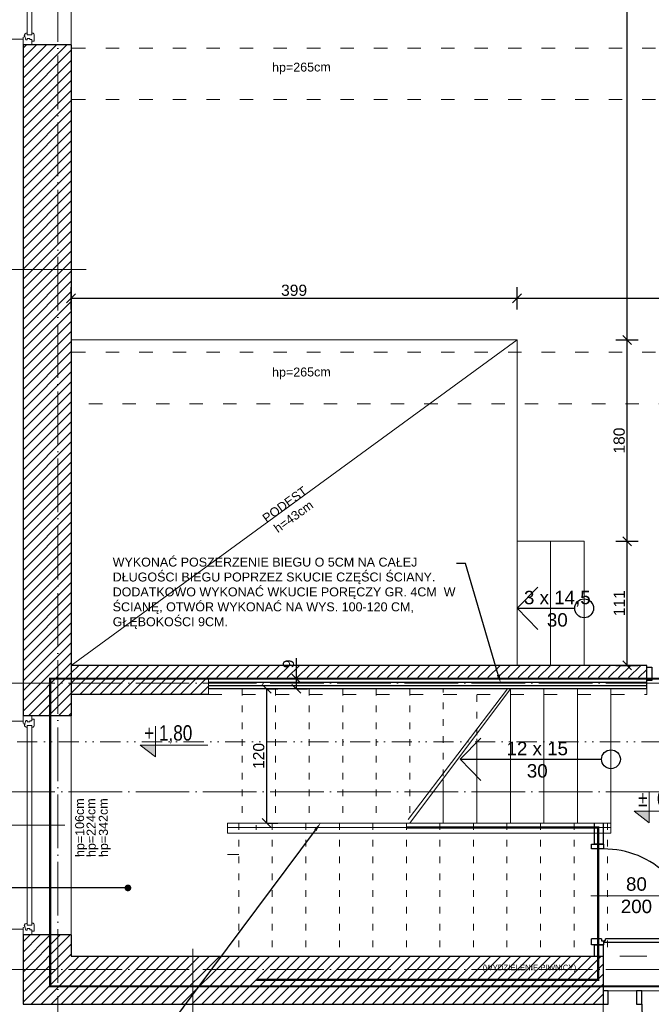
# Model space of a CAD drawing. Header units: millimetres. Extents: x 6506 to 39690, y 6022 to 25261.
# Tile 14 of 59: x 13290 to 13855, y 18162 to 19042. Entities that reach past the tile are written whole.
import ezdxf
from ezdxf import colors
from ezdxf.entities.mleader import LeaderData, LeaderLine
from ezdxf.enums import TextEntityAlignment as Align
from ezdxf.math import Vec2, Vec3

# ---------------------------------------------------------------- set-up
doc = ezdxf.new("R2010")
doc.units = ezdxf.units.MM
for name, pattern in [('1KS_2KP-50', [37.05, 12, 6, -6.35, 0, -6.35, 0, -6.35]), ('ACAD_ISO02W100', [15, 12, -3]), ('ACAD_ISO03W100', [30, 12, -18]), ('ACAD_ISO04W100', [30, 24, -3, 0, -3]), ('DASHED', [19.05, 12.7, -6.35])]:
    doc.linetypes.add(name, pattern=pattern)
doc.layers.add('000_HATCH', color=253, linetype='Continuous', lineweight=5, transparency=0.5)
for name, color, linetype, lineweight, true_color in [('A_DZIAŁOWA_PROJEKTOWANE', 7, 'Continuous', 18, 0x007cb0), ('A_HATCH', 7, 'Continuous', 5, 0x999999), ('A_IZOLEACJA TERMI_PROJEKTOWANA', 7, 'Continuous', 15, 0x0089b6), ('A_PPOŻ', 1, 'ACAD_ISO02W100', 30, 0xff0000)]:
    doc.layers.add(name, color=color, linetype=linetype, lineweight=lineweight, true_color=true_color)
for name, color, linetype, lineweight in [('A_KONST_ISTNIEJĄCE', 83, 'Continuous', 25), ('A_LINIA PRZEKROJOWA', 223, '1KS_2KP-50', 15), ('A_OPISY', 40, 'Continuous', 9), ('A_OSIE KONSTRUKCYJNE', 150, 'ACAD_ISO04W100', 5), ('A_STOLARKA OKIENNA', 141, 'Continuous', 15), ('A_TEKST', 7, 'Continuous', 15), ('A_WIDOK', 141, 'Continuous', 13), ('A_WIDOK-NAD', 221, 'DASHED', 13), ('A_WYMIAROWANIE', 7, 'Continuous', 9)]:
    doc.layers.add(name, color=color, linetype=linetype, lineweight=lineweight)
doc.layers.add('A_NIEWIDOCZNE  POMOCNICZE', color=252, linetype='ACAD_ISO03W100', lineweight=5, plot=False)
doc.layers.add('AA OPISY', color=40, linetype='Continuous')
doc.styles.add('APLUS', font='arial.ttf', dxfattribs={"width": 0.6})
doc.styles.get("Standard").update_dxf_attribs({"font": 'arial.ttf'})
doc.dimstyles.new('1 do 100', dxfattribs={"dimtxt": 10, "dimasz": 8, "dimexe": 10, "dimexo": 10, "dimgap": 2, "dimtad": 1, "dimdec": 0, "dimtxsty": 'Standard', "dimblk": 'OBLIQUE', "dimcen": 2.5, "dimadec": 0, "dimazin": 0, "dimtfac": 1, "dimtdec": 0, "dimtmove": 0, "dimatfit": 3, "dimldrblk": 'OBLIQUE', "dimfxl": 10, "dimfxlon": 1, "dimarcsym": 0})
pattern_1 = [(45, (-1713.23, 355.087), (-4.490128, 4.490128), [])]

# ---------------------------------------------------------------- blocks, each defined once
blk = doc.blocks.new('*U177')
at = {"color": 144}
for p, q in [((-28, 0), (-28, -8)), ((-28, 0), (-21.32, 0)), ((-28, 0), (-28, -8)), ((-21.32, 0), (-20.74, -1.55)), ((161.32, 0), (160.74, -1.55)), ((168, 0), (161.32, 0)), ((168, 0), (168, -8)), ((-28, -8), (-24.8, -8)), ((-24.8, -8), (-24.8, -9.92)), ((-24.8, -8), (-23.41, -8)), ((-23.76, -2.4), (-20.74, -1.55)), ((-23.76, -3.73), (-23.76, -2.4)), ((-22.39, -3.73), (-23.76, -3.73)), ((-23.41, -8), (-23.41, -6.06)), ((-23.41, -6.06), (-22.39, -6.06)), ((-22.39, -6.06), (-22.39, -3.73)), ((-20.74, -1.55), (-19.89, -1.55)), ((-19.89, -1.55), (-19.99, -1.01)), ((-19.25, -7.98), (-19.25, -3.66)), ((-19.25, -3.66), (-17.62, -3.66)), ((-17.66, -7.98), (-19.25, -7.98)), ((-17.66, -9.03), (-17.66, -7.98)), ((159.25, -3.66), (157.62, -3.66)), ((157.66, -9.03), (157.66, -7.98)), ((157.66, -7.98), (159.25, -7.98)), ((159.25, -7.98), (159.25, -3.66)), ((159.89, -1.55), (159.99, -1.01)), ((160.74, -1.55), (159.89, -1.55)), ((163.76, -2.4), (160.74, -1.55)), ((162.39, -6.06), (162.39, -3.73)), ((162.39, -3.73), (163.76, -3.73)), ((163.41, -6.06), (162.39, -6.06)), ((163.41, -8), (163.41, -6.06)), ((164.8, -8), (163.41, -8)), ((163.76, -3.73), (163.76, -2.4)), ((168, -8), (164.8, -8)), ((164.8, -8), (164.8, -9.92)), ((-24.8, -9.92), (-18.94, -9.92)), ((164.8, -9.92), (158.94, -9.92))]:
    blk.add_line(p, q, dxfattribs=at)
blk.add_lwpolyline([(-19.25, -3.66), (159.25, -3.66), (159.25, -7.98), (-19.25, -7.98)], close=True, dxfattribs=at)
for centre, radius, start, end in [((-20.13, -3.52), 2.51, 356.81051, 86.81051), ((160.13, -3.52), 2.51, 93.18949, 183.18949), ((-19.03, -8.42), 1.5, 273.35533, 335.68535), ((159.03, -8.42), 1.5, 204.31465, 266.64467)]:
    blk.add_arc(centre, radius, start, end, dxfattribs=at)
blk = doc.blocks.new('*U180')
at = {"color": 144}
for p, q in [((-26, 0), (-26, -8)), ((-26, 0), (-19.32, 0)), ((-26, 0), (-26, -8)), ((-19.32, 0), (-18.74, -1.55)), ((199.32, 0), (198.74, -1.55)), ((206, 0), (199.32, 0)), ((206, 0), (206, -8)), ((-26, -8), (-22.8, -8)), ((-22.8, -8), (-22.8, -9.92)), ((-22.8, -8), (-21.41, -8)), ((-21.76, -2.4), (-18.74, -1.55)), ((-21.76, -3.73), (-21.76, -2.4)), ((-20.39, -3.73), (-21.76, -3.73)), ((-21.41, -8), (-21.41, -6.06)), ((-21.41, -6.06), (-20.39, -6.06)), ((-20.39, -6.06), (-20.39, -3.73)), ((-18.74, -1.55), (-17.89, -1.55)), ((-17.89, -1.55), (-17.99, -1.01)), ((-17.25, -7.98), (-17.25, -3.66)), ((-17.25, -3.66), (-15.62, -3.66)), ((-15.66, -7.98), (-17.25, -7.98)), ((-15.66, -9.03), (-15.66, -7.98)), ((197.25, -3.66), (195.62, -3.66)), ((195.66, -9.03), (195.66, -7.98)), ((195.66, -7.98), (197.25, -7.98)), ((197.25, -7.98), (197.25, -3.66)), ((197.89, -1.55), (197.99, -1.01)), ((198.74, -1.55), (197.89, -1.55)), ((201.76, -2.4), (198.74, -1.55)), ((200.39, -6.06), (200.39, -3.73)), ((200.39, -3.73), (201.76, -3.73)), ((201.41, -6.06), (200.39, -6.06)), ((201.41, -8), (201.41, -6.06)), ((202.8, -8), (201.41, -8)), ((201.76, -3.73), (201.76, -2.4)), ((206, -8), (202.8, -8)), ((202.8, -8), (202.8, -9.92)), ((-22.8, -9.92), (-16.94, -9.92)), ((202.8, -9.92), (196.94, -9.92))]:
    blk.add_line(p, q, dxfattribs=at)
blk.add_lwpolyline([(-17.25, -3.66), (197.25, -3.66), (197.25, -7.98), (-17.25, -7.98)], close=True, dxfattribs=at)
for centre, radius, start, end in [((-18.13, -3.52), 2.51, 356.81051, 86.81051), ((198.13, -3.52), 2.51, 93.18949, 183.18949), ((-17.03, -8.42), 1.5, 273.35533, 335.68535), ((197.03, -8.42), 1.5, 204.31465, 266.64467)]:
    blk.add_arc(centre, radius, start, end, dxfattribs=at)
blk = doc.blocks.new('*U156')
at = {"layer": 'AA OPISY'}
for q in [(-28.53, 18.82), (-136.57, 0), (-28.53, -18.82)]:
    blk.add_line((-10, 0), q, dxfattribs=at)
blk.add_circle((-145, 0), 8.43, dxfattribs=at)
blk = doc.blocks.new('*U154')
at = {"layer": 'AA OPISY'}
for q in [(-103.53, 18.82), (-136.57, 0), (-103.53, -18.82)]:
    blk.add_line((-85, 0), q, dxfattribs=at)
blk.add_circle((-145, 0), 8.43, dxfattribs=at)
blk = doc.blocks.new('*U9')
blk.add_hatch(color=256).paths.add_polyline_path([(0, 0.153), (-0.198, 0.153), (0, 0)])
blk.add_line((0, 0.153), (0, 0.4))
blk.add_lwpolyline([(0, 0.153), (0, 0), (-0.198, 0.153), (0.685, 0.153)])
at = {"style": 'APLUS', "width": 0.8}
blk.add_attdef('%%P_0.00', text='', height=0.2, dxfattribs=at).set_placement((-0.146, 0.153), align=Align.BOTTOM_LEFT)
blk = doc.blocks.new('_Dot')
at = {"color": 0, "linetype": 'ByBlock', "lineweight": -2}
blk.add_line((-0.5, 0), (-1, 0), dxfattribs=at)
at = {"color": 0, "linetype": 'ByBlock', "const_width": 0.5}
blk.add_lwpolyline([(-0.25, 0, 1), (0.25, 0, 1)], format="xyb", close=True, dxfattribs=at)
blk = doc.blocks.new('OSI')
at = {"layer": 'A_OSIE KONSTRUKCYJNE', "ltscale": 2}
for p, q in [((16364.03, 22227.01), (16364.03, 19966.92)), ((16013.11, 20824.12), (17196.12, 20824.12)), ((16013.11, 20727.12), (19027.17, 20727.12)), ((16013.11, 20568.12), (17196.12, 20568.12))]:
    blk.add_line(p, q, dxfattribs=at)
blk = doc.blocks.new('_Oblique')
at = {"color": 0, "linetype": 'ByBlock', "lineweight": -2}
blk.add_line((-0.5, -0.5), (0.5, 0.5), dxfattribs=at)
blk = doc.blocks.new('*D219')
at = {"layer": 'A_WYMIAROWANIE', "color": 0, "lineweight": -2, "ltscale": 2, "transparency": 16777216}
for p, q in [((13537.89, 18452.66), (13537.89, 18471.24)), ((13537.89, 18452.66), (13547.89, 18452.66)), ((13537.89, 18443.66), (13537.89, 18452.66)), ((13537.89, 18443.66), (13547.89, 18443.66))]:
    blk.add_line(p, q, dxfattribs=at)
at = {"layer": 'Defpoints', "color": 0, "ltscale": 2, "transparency": 16777216}
for p in [(13533.66, 18452.66), (13537.89, 18452.66), (13533.66, 18443.66)]:
    blk.add_point(p, dxfattribs=at)
at = {"layer": 'A_WYMIAROWANIE', "color": 0, "lineweight": -2, "ltscale": 2, "transparency": 16777216, "xscale": 8, "yscale": 8, "zscale": 8}
for p, rotation in [((13537.89, 18452.66), 90), ((13537.89, 18443.66), 270)]:
    blk.add_blockref('_Oblique', p, dxfattribs=dict(at, rotation=rotation))
at = {"layer": 'A_WYMIAROWANIE', "color": 0, "ltscale": 2, "transparency": 16777216, "insert": (13530.79, 18465.95), "char_height": 10, "attachment_point": 5, "rotation": 90}
blk.add_mtext('9', dxfattribs=at)
blk = doc.blocks.new('*D220')
at = {"layer": 'A_WYMIAROWANIE', "color": 0, "lineweight": -2, "ltscale": 2, "transparency": 16777216}
for p, q in [((13511.27, 18443.66), (13521.27, 18443.66)), ((13511.27, 18323.66), (13511.27, 18443.66)), ((13511.27, 18323.66), (13521.27, 18323.66))]:
    blk.add_line(p, q, dxfattribs=at)
at = {"layer": 'Defpoints', "color": 0, "ltscale": 2, "transparency": 16777216}
for p in [(13511.27, 18443.66), (13511.27, 18443.66), (13511.27, 18323.66)]:
    blk.add_point(p, dxfattribs=at)
at = {"layer": 'A_WYMIAROWANIE', "color": 0, "lineweight": -2, "ltscale": 2, "transparency": 16777216, "xscale": 8, "yscale": 8, "zscale": 8}
for p, rotation in [((13511.27, 18443.66), 90), ((13511.27, 18323.66), 270)]:
    blk.add_blockref('_Oblique', p, dxfattribs=dict(at, rotation=rotation))
at = {"layer": 'A_WYMIAROWANIE', "color": 0, "ltscale": 2, "transparency": 16777216, "insert": (13504.16, 18383.66), "char_height": 10, "attachment_point": 5, "rotation": 90}
blk.add_mtext('120', dxfattribs=at)
blk = doc.blocks.new('*D366')
at = {"layer": 'A_WYMIAROWANIE', "color": 0, "lineweight": -2, "ltscale": 2, "transparency": 16777216}
for p, q in [((13044.97, 19135.66), (13024.97, 19135.66)), ((13034.97, 19135.66), (13034.97, 18321.66)), ((13044.97, 18321.66), (13024.97, 18321.66))]:
    blk.add_line(p, q, dxfattribs=at)
at = {"layer": 'Defpoints', "color": 0, "ltscale": 2, "transparency": 16777216}
for p in [(13296.92, 19135.66), (13034.97, 18321.66), (13299.08, 18321.66)]:
    blk.add_point(p, dxfattribs=at)
at = {"layer": 'A_WYMIAROWANIE', "color": 0, "lineweight": -2, "ltscale": 2, "transparency": 16777216, "xscale": 8, "yscale": 8, "zscale": 8}
for p, rotation in [((13034.97, 19135.66), 90), ((13034.97, 18321.66), 270)]:
    blk.add_blockref('_Oblique', p, dxfattribs=dict(at, rotation=rotation))
at = {"layer": 'A_WYMIAROWANIE', "color": 0, "ltscale": 2, "transparency": 16777216, "insert": (13027.87, 18728.66), "char_height": 10, "attachment_point": 5, "rotation": 90}
blk.add_mtext('814', dxfattribs=at)
blk = doc.blocks.new('*D379')
at = {"layer": 'A_WYMIAROWANIE', "color": 0, "lineweight": -2, "ltscale": 2, "transparency": 16777216}
for p, q in [((12994.99, 19655.66), (12974.99, 19655.66)), ((12984.99, 17890.66), (12984.99, 19655.66)), ((12994.99, 17890.66), (12974.99, 17890.66))]:
    blk.add_line(p, q, dxfattribs=at)
at = {"layer": 'Defpoints', "color": 0, "ltscale": 2, "transparency": 16777216}
for p in [(12984.99, 19655.66), (13281.26, 19655.66), (13975.26, 17890.66)]:
    blk.add_point(p, dxfattribs=at)
at = {"layer": 'A_WYMIAROWANIE', "color": 0, "lineweight": -2, "ltscale": 2, "transparency": 16777216, "xscale": 8, "yscale": 8, "zscale": 8}
for p, rotation in [((12984.99, 19655.66), 90), ((12984.99, 17890.66), 270)]:
    blk.add_blockref('_Oblique', p, dxfattribs=dict(at, rotation=rotation))
at = {"layer": 'A_WYMIAROWANIE', "color": 0, "ltscale": 2, "transparency": 16777216, "insert": (12977.88, 18773.16), "char_height": 10, "attachment_point": 5, "rotation": 90}
blk.add_mtext('1765', dxfattribs=at)
blk = doc.blocks.new('*D446')
at = {"layer": 'A_WYMIAROWANIE', "color": 0, "lineweight": -2, "ltscale": 2, "transparency": 16777216}
for p, q in [((13336.26, 18782.89), (13336.26, 18802.89)), ((13735.26, 18782.89), (13735.26, 18802.89)), ((13336.26, 18792.89), (13735.26, 18792.89))]:
    blk.add_line(p, q, dxfattribs=at)
at = {"layer": 'Defpoints', "color": 0, "ltscale": 2, "transparency": 16777216}
for p in [(13735.26, 18792.89), (13336.26, 18755.66), (13735.26, 18755.66)]:
    blk.add_point(p, dxfattribs=at)
at = {"layer": 'A_WYMIAROWANIE', "color": 0, "lineweight": -2, "ltscale": 2, "transparency": 16777216, "xscale": 8, "yscale": 8, "zscale": 8, "rotation": 180}
blk.add_blockref('_Oblique', (13336.26, 18792.89), dxfattribs=at)
at = {"layer": 'A_WYMIAROWANIE', "color": 0, "lineweight": -2, "ltscale": 2, "transparency": 16777216, "xscale": 8, "yscale": 8, "zscale": 8}
blk.add_blockref('_Oblique', (13735.26, 18792.89), dxfattribs=at)
at = {"layer": 'A_WYMIAROWANIE', "color": 0, "ltscale": 2, "transparency": 16777216, "insert": (13535.76, 18800), "char_height": 10, "attachment_point": 5}
blk.add_mtext('399', dxfattribs=at)
blk = doc.blocks.new('*D447')
at = {"layer": 'A_WYMIAROWANIE', "color": 0, "lineweight": -2, "ltscale": 2, "transparency": 16777216}
for p, q in [((13735.26, 18782.89), (13735.26, 18802.89)), ((14114.26, 18782.89), (14114.26, 18802.89)), ((13735.26, 18792.89), (14114.26, 18792.89))]:
    blk.add_line(p, q, dxfattribs=at)
at = {"layer": 'Defpoints', "color": 0, "ltscale": 2, "transparency": 16777216}
for p in [(14114.26, 18792.89), (13735.26, 18755.66), (14114.26, 18725.66)]:
    blk.add_point(p, dxfattribs=at)
at = {"layer": 'A_WYMIAROWANIE', "color": 0, "lineweight": -2, "ltscale": 2, "transparency": 16777216, "xscale": 8, "yscale": 8, "zscale": 8, "rotation": 180}
blk.add_blockref('_Oblique', (13735.26, 18792.89), dxfattribs=at)
at = {"layer": 'A_WYMIAROWANIE', "color": 0, "lineweight": -2, "ltscale": 2, "transparency": 16777216, "xscale": 8, "yscale": 8, "zscale": 8}
blk.add_blockref('_Oblique', (14114.26, 18792.89), dxfattribs=at)
at = {"layer": 'A_WYMIAROWANIE', "color": 0, "ltscale": 2, "transparency": 16777216, "insert": (13924.76, 18800), "char_height": 10, "attachment_point": 5}
blk.add_mtext('379', dxfattribs=at)
blk = doc.blocks.new('*D449')
at = {"layer": 'A_WYMIAROWANIE', "color": 0, "lineweight": -2, "ltscale": 2, "transparency": 16777216}
for p, q in [((13823.77, 18575.66), (13843.77, 18575.66)), ((13833.77, 18464.66), (13833.77, 18575.66)), ((13823.77, 18464.66), (13843.77, 18464.66))]:
    blk.add_line(p, q, dxfattribs=at)
at = {"layer": 'Defpoints', "color": 0, "ltscale": 2, "transparency": 16777216}
for p in [(13795.26, 18575.66), (13833.77, 18575.66), (13795.26, 18464.66)]:
    blk.add_point(p, dxfattribs=at)
at = {"layer": 'A_WYMIAROWANIE', "color": 0, "lineweight": -2, "ltscale": 2, "transparency": 16777216, "xscale": 8, "yscale": 8, "zscale": 8}
for p, rotation in [((13833.77, 18575.66), 90), ((13833.77, 18464.66), 270)]:
    blk.add_blockref('_Oblique', p, dxfattribs=dict(at, rotation=rotation))
at = {"layer": 'A_WYMIAROWANIE', "color": 0, "ltscale": 2, "transparency": 16777216, "insert": (13826.75, 18520.16), "char_height": 10, "attachment_point": 5, "rotation": 90}
blk.add_mtext('111', dxfattribs=at)
blk = doc.blocks.new('*D450')
at = {"layer": 'A_WYMIAROWANIE', "color": 0, "lineweight": -2, "ltscale": 2, "transparency": 16777216}
for p, q in [((13823.77, 18755.66), (13843.77, 18755.66)), ((13833.77, 18575.66), (13833.77, 18755.66)), ((13823.77, 18575.66), (13843.77, 18575.66))]:
    blk.add_line(p, q, dxfattribs=at)
at = {"layer": 'Defpoints', "color": 0, "ltscale": 2, "transparency": 16777216}
for p in [(13735.26, 18755.66), (13833.77, 18755.66), (13795.26, 18575.66)]:
    blk.add_point(p, dxfattribs=at)
at = {"layer": 'A_WYMIAROWANIE', "color": 0, "lineweight": -2, "ltscale": 2, "transparency": 16777216, "xscale": 8, "yscale": 8, "zscale": 8}
for p, rotation in [((13833.77, 18755.66), 90), ((13833.77, 18575.66), 270)]:
    blk.add_blockref('_Oblique', p, dxfattribs=dict(at, rotation=rotation))
at = {"layer": 'A_WYMIAROWANIE', "color": 0, "ltscale": 2, "transparency": 16777216, "insert": (13826.66, 18665.66), "char_height": 10, "attachment_point": 5, "rotation": 90}
blk.add_mtext('180', dxfattribs=at)
blk = doc.blocks.new('*D451')
at = {"layer": 'A_WYMIAROWANIE', "color": 0, "lineweight": -2, "ltscale": 2, "transparency": 16777216}
for p, q in [((13823.77, 19600.66), (13843.77, 19600.66)), ((13833.77, 18755.66), (13833.77, 19600.66)), ((13823.77, 18755.66), (13843.77, 18755.66))]:
    blk.add_line(p, q, dxfattribs=at)
at = {"layer": 'Defpoints', "color": 0, "ltscale": 2, "transparency": 16777216}
for p in [(13789.73, 19600.66), (13833.77, 19600.66), (13735.26, 18755.66)]:
    blk.add_point(p, dxfattribs=at)
at = {"layer": 'A_WYMIAROWANIE', "color": 0, "lineweight": -2, "ltscale": 2, "transparency": 16777216, "xscale": 8, "yscale": 8, "zscale": 8}
for p, rotation in [((13833.77, 19600.66), 90), ((13833.77, 18755.66), 270)]:
    blk.add_blockref('_Oblique', p, dxfattribs=dict(at, rotation=rotation))
at = {"layer": 'A_WYMIAROWANIE', "color": 0, "ltscale": 2, "transparency": 16777216, "insert": (13826.66, 19178.16), "char_height": 10, "attachment_point": 5, "rotation": 90}
blk.add_mtext('845', dxfattribs=at)

msp = doc.modelspace()

# ---------------------------------------------------------------- hatches: boundary and pattern name
at = {"layer": 'A_HATCH'}
h = msp.add_hatch(dxfattribs=at)
h.set_pattern_fill('ANSI31', color=256, scale=2)
h.set_pattern_definition(pattern_1)
h.paths.add_polyline_path([(14201.26, 19300.66), (14129.26, 19300.66), (14129.26, 19244.66), (14201.26, 19244.66)])
h.paths.add_polyline_path([(14201.26, 19595.66), (14158.26, 19595.66), (14158.26, 19530.66), (14201.26, 19530.66)])
h.paths.add_polyline_path([(14158.26, 19595.66), (14129.26, 19595.66), (14129.26, 19530.66), (14158.26, 19530.66)])
h.paths.add_polyline_path([(14229.26, 19638.66), (14158.26, 19638.66), (14158.26, 19643.66), (13983.29, 19643.66), (13983.29, 19635.66), (13983.26, 19600.66), (14115.26, 19600.66), (14115.26, 19595.66), (14229.26, 19595.66)])
h.paths.add_polyline_path([(14510.26, 19638.66), (14466.26, 19638.66), (14466.26, 19630.66), (14466.26, 19595.66), (14510.26, 19595.66)])
h.paths.add_polyline_path([(13757.26, 19643.66), (13706.26, 19643.66), (13706.26, 19635.66), (13706.26, 19600.66), (13757.26, 19600.66)])
h.paths.add_polyline_path([(13480.26, 19643.66), (13293.26, 19643.66), (13293.26, 19527.66), (13301.26, 19527.66), (13336.26, 19527.66), (13336.26, 19600.66), (13480.26, 19600.66)])
h.paths.add_polyline_path([(13336.26, 19307.66), (13293.26, 19307.66), (13293.26, 19251.66), (13301.26, 19251.66), (13336.26, 19251.66)])
h.paths.add_polyline_path([(13336.26, 19019.66), (13293.26, 19019.66), (13293.26, 18419.66), (13336.26, 18419.66)])
h.paths.add_polyline_path([(13812.26, 18204.66), (13336.26, 18204.66), (13336.26, 18223.66), (13293.26, 18223.66), (13293.26, 18161.66), (13812.26, 18161.66), (13812.26, 18173.58)])
h.paths.add_polyline_path([(14014.26, 18204.66), (13990.26, 18204.66), (13971.26, 18204.66), (13942.26, 18204.66), (13942.26, 18161.66), (14014.26, 18161.66)])
h.paths.add_polyline_path([(14201.26, 18471.18), (14178.76, 18471.18), (14201.26, 18471.18), (14201.26, 19016.66), (14158.26, 19016.66), (14158.26, 18320.66), (14803.26, 18320.66), (14803.26, 18363.66), (14201.26, 18363.66)])
h.paths.add_polyline_path([(14114.26, 18402.66), (14136.76, 18402.66), (14114.26, 18402.66), (14114.26, 18356.66), (13971.26, 18356.66), (13971.26, 18313.66), (14156.26, 18313.66), (14156.26, 19016.66), (14129.26, 19016.66), (14129.26, 18725.66), (14114.26, 18725.66)])
h = msp.add_hatch(dxfattribs=at)
h.set_pattern_fill('ANSI31', color=256, scale=2)
h.set_pattern_definition(pattern_1)
h.paths.add_polyline_path([(14172.26, 18195.66), (14138.26, 18195.66), (14138.26, 18161.66), (14172.26, 18161.66)])
h.paths.add_polyline_path([(14114.26, 18464.66), (13951.26, 18464.66), (13951.26, 18438.66), (13971.17, 18438.66), (13981.26, 18438.66), (13981.26, 18448.66), (14114.26, 18448.66)])
h.paths.add_polyline_path([(13459.26, 18438.66), (13459.26, 18453.66), (13851.26, 18453.66), (13851.26, 18438.66), (13851.26, 18464.66), (13336.26, 18464.66), (13336.26, 18438.66)])

# ---------------------------------------------------------------- linework, layer by layer
at = {"color": 144}
for p, q in [((13810.83, 18220.02), (13810.83, 18218.24)), ((13810.83, 18218.24), (13812.62, 18218.24)), ((13813.14, 18218.61), (13814.53, 18218.61)), ((13814.53, 18218.61), (13814.53, 18220))]:
    msp.add_line(p, q, dxfattribs=at)
at = {"color": 144, "true_color": 0x007cb0}
for p, q in [((13812.26, 18173.58), (13812.26, 18161.66)), ((13816.89, 18173.58), (13812.26, 18173.58)), ((13816.89, 18161.66), (13816.89, 18173.58)), ((13842.26, 18173.58), (13842.26, 18161.66)), ((13846.89, 18173.58), (13842.26, 18173.58)), ((13846.89, 18161.66), (13846.89, 18173.58)), ((13812.26, 18161.66), (13816.89, 18161.66)), ((13842.26, 18161.66), (13846.89, 18161.66))]:
    msp.add_line(p, q, dxfattribs=at)
at = {"color": 144}
for points in [[(13851.26, 18451.2), (13851.26, 18463.12), (13855.89, 18463.12), (13855.89, 18451.2), (13851.26, 18451.2)], [(13801.89, 18304.66), (13812.62, 18304.66), (13812.62, 18300.49), (13801.89, 18300.49), (13801.89, 18304.66)], [(13810.83, 18220.02), (13801.89, 18220.02)], [(13812.62, 18218.24), (13812.62, 18214.66), (13801.89, 18214.66), (13801.89, 18220.02)], [(13813.14, 18217.22), (13893.61, 18217.22), (13893.61, 18220), (13814.53, 18220)], [(13813.14, 18218.61), (13813.14, 18217.22)]]:
    msp.add_lwpolyline(points, dxfattribs=at)
for centre, radius, start, end in [((13813.12, 18220), 80.48, 359.99889, 90.35485), ((13936.32, 18161.11), 89.43, 179.64515, 270.00111)]:
    msp.add_arc(centre, radius, start, end, dxfattribs=at)
at = {"layer": '000_HATCH', "ltscale": 2}
for p, q in [((13851.26, 18446.16), (13851.26, 18446.16)), ((13819.26, 18323.66), (13819.26, 18314.66)), ((13501.93, 18321.66), (13501.93, 18317.66)), ((13486.26, 18295.43), (13476.26, 18295.43))]:
    msp.add_line(p, q, dxfattribs=at)
at = {"layer": '000_HATCH', "linetype": 'ACAD_ISO03W100'}
msp.add_lwpolyline([(13459.26, 18438.66), (13851.26, 18438.66), (13851.26, 18443.66)], dxfattribs=at)
at = {"layer": 'A_IZOLEACJA TERMI_PROJEKTOWANA', "ltscale": 2}
for p, q in [((13293.26, 19024.66), (13281.26, 19024.66)), ((13293.26, 18414.66), (13281.26, 18414.66)), ((13293.26, 18228.66), (13281.26, 18228.66)), ((13812.26, 18161.66), (13812.26, 18149.66))]:
    msp.add_line(p, q, dxfattribs=at)
at = {"layer": 'A_KONST_ISTNIEJĄCE', "ltscale": 2}
for p, q in [((13336.26, 19019.66), (13293.26, 19019.66)), ((13851.26, 18464.66), (13336.26, 18464.66)), ((13851.26, 18443.66), (13851.26, 18464.66)), ((13459.26, 18449.66), (13851.26, 18449.66)), ((13459.26, 18446.66), (13851.26, 18446.66)), ((13459.26, 18438.66), (13336.26, 18438.66)), ((13851.26, 18443.66), (13459.26, 18443.66)), ((13336.26, 18419.66), (13293.26, 18419.66)), ((13804.26, 18323.66), (13804.26, 18304.66)), ((13812.26, 18323.66), (13812.26, 18304.66)), ((13812.26, 18304.66), (13804.26, 18304.66)), ((13336.26, 18223.66), (13293.26, 18223.66)), ((13804.26, 18214.66), (13812.26, 18214.66)), ((13804.26, 18214.66), (13804.26, 18204.66)), ((13812.26, 18214.66), (13812.26, 18204.66)), ((13812.26, 18204.66), (13812.26, 18161.66))]:
    msp.add_line(p, q, dxfattribs=at)
for points in [[(13293.26, 19019.66), (13293.26, 18419.66)], [(13336.26, 19019.66), (13336.26, 18419.66)], [(13293.26, 18223.66), (13293.26, 18161.66), (13812.26, 18161.66)], [(13336.26, 18223.66), (13336.26, 18204.66), (13812.26, 18204.66)]]:
    msp.add_lwpolyline(points, dxfattribs=at)
at = {"layer": 'A_LINIA PRZEKROJOWA'}
msp.add_line((15950.64, 18396.4), (13006.64, 18396.4), dxfattribs=at)
at = {"layer": 'A_NIEWIDOCZNE  POMOCNICZE', "ltscale": 2}
msp.add_lwpolyline([(14114.26, 18464.66), (14114.26, 18725.66), (14129.26, 18725.66), (14129.26, 19595.66), (14115.26, 19595.66), (14115.26, 19600.66), (13336.26, 19600.66), (13336.26, 18464.66), (14114.26, 18464.66)], dxfattribs=at)
msp.add_lwpolyline([(13336.26, 18438.66), (13459.26, 18438.66), (13459.26, 18452.66), (13951.26, 18452.66), (13951.26, 18438.66), (13971.26, 18438.66), (13971.26, 18204.66), (13336.26, 18204.66)], close=True, dxfattribs=at)
at = {"layer": 'A_OPISY'}
for p, q in [((13349.87, 18818.61), (13265.41, 18818.61)), ((13445.07, 18211.18), (13445.07, 18126.72))]:
    msp.add_line(p, q, dxfattribs=at)
at = {"layer": 'A_OPISY', "transparency": 33554559}
msp.add_line((13336.26, 18464.66), (13735.26, 18755.66), dxfattribs=at)
at = {"layer": 'A_OPISY', "color": 144, "true_color": 0x007cb0, "transparency": 33554559}
for p, q in [((13330.71, 18321.66), (13171.31, 18321.66)), ((13875.22, 18258.59), (13801.25, 18258.59))]:
    msp.add_line(p, q, dxfattribs=at)
at = {"layer": 'A_PPOŻ', "linetype": 'ACAD_ISO03W100', "ltscale": 2, "const_width": 2}
msp.add_lwpolyline([(13317.6, 18452.73), (14125.98, 18452.73), (14125.98, 18334.83), (13979.97, 18334.83), (13979.97, 18177.6), (13317.6, 18177.6)], close=True, dxfattribs=at)
msp.add_lwpolyline([(13636.26, 18319.66), (13807.8, 18319.66), (13807.8, 18183.53), (13502.03, 18183.53)], dxfattribs=at)
at = {"layer": 'A_WIDOK', "ltscale": 2}
for p, q in [((13336.26, 19019.66), (13336.26, 19251.66)), ((13765.26, 18575.66), (13735.26, 18575.66)), ((13765.26, 18464.66), (13765.26, 18575.66)), ((13795.26, 18575.66), (13765.26, 18575.66)), ((13795.26, 18464.66), (13795.26, 18575.66)), ((13735.26, 18464.66), (13765.26, 18464.66)), ((13637.71, 18326.93), (13726.67, 18443.66)), ((13639.26, 18323.66), (13729.26, 18443.66)), ((13729.26, 18443.66), (13729.26, 18323.66)), ((13759.26, 18443.66), (13759.26, 18323.66)), ((13789.26, 18443.66), (13789.26, 18323.66)), ((13819.26, 18443.66), (13819.26, 18323.66)), ((13336.26, 18419.66), (13336.26, 18223.66)), ((13699.26, 18398.99), (13699.26, 18323.66)), ((13669.26, 18362.33), (13669.26, 18323.66)), ((13819.26, 18323.66), (13476.26, 18323.66)), ((13804.26, 18323.66), (13476.26, 18323.66)), ((13476.26, 18323.66), (13819.26, 18323.66)), ((13476.26, 18314.66), (13476.26, 18323.66)), ((13476.26, 18319.66), (13819.26, 18319.66)), ((13476.26, 18314.66), (13819.26, 18314.66)), ((13812.26, 18173.58), (13942.26, 18173.58))]:
    msp.add_line(p, q, dxfattribs=at)
at = {"layer": 'A_WIDOK', "linetype": 'ACAD_ISO03W100', "ltscale": 0.5}
for p, q in [((13489.26, 18443.66), (13489.26, 18323.66)), ((13519.26, 18443.66), (13519.26, 18323.66)), ((13549.26, 18443.66), (13549.26, 18323.66)), ((13579.26, 18443.66), (13579.26, 18323.66)), ((13609.26, 18443.66), (13609.26, 18323.66)), ((13639.26, 18443.66), (13639.26, 18323.66)), ((13669.26, 18365.49), (13669.26, 18443.66)), ((13699.26, 18402.15), (13699.26, 18443.66)), ((13486.26, 18323.66), (13486.26, 18204.66)), ((13516.26, 18323.66), (13516.26, 18204.66)), ((13516.26, 18323.66), (13516.26, 18204.66)), ((13546.26, 18323.66), (13546.26, 18204.66)), ((13576.26, 18323.66), (13576.26, 18204.66)), ((13606.26, 18323.66), (13606.26, 18204.66)), ((13636.26, 18323.66), (13636.26, 18204.66)), ((13666.26, 18323.66), (13666.26, 18204.66)), ((13696.26, 18323.66), (13696.26, 18204.66)), ((13726.26, 18323.66), (13726.26, 18204.66)), ((13756.26, 18323.66), (13756.26, 18204.66)), ((13786.26, 18323.66), (13786.26, 18204.66)), ((13816.26, 18323.66), (13816.26, 18204.66))]:
    msp.add_line(p, q, dxfattribs=at)
at = {"layer": 'A_WIDOK', "ltscale": 2}
for points in [[(13336.26, 18755.66), (13735.26, 18755.66), (13735.26, 18464.66)], [(13851.26, 18443.66), (13851.26, 18452.66), (13459.26, 18452.66), (13459.26, 18438.66)]]:
    msp.add_lwpolyline(points, dxfattribs=at)
at = {"layer": 'A_WIDOK-NAD', "linetype": 'ACAD_ISO03W100'}
for p, q in [((14129.26, 19016.66), (13336.26, 19016.66)), ((14129.26, 18970.66), (13336.26, 18970.66)), ((14129.26, 18744.66), (13336.26, 18744.66)), ((14114.26, 18698.66), (13336.26, 18698.66))]:
    msp.add_line(p, q, dxfattribs=at)

# ---------------------------------------------------------------- block references
at = {"layer": 'A_OPISY', "transparency": 33554559, "rotation": 180}
for name, p in [('*U154', (13650.26, 18515.66)), ('*U156', (13674.26, 18380.66))]:
    msp.add_blockref(name, p, dxfattribs=at)
at = {"layer": 'A_OPISY', "transparency": 33554687, "xscale": 68.67492864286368, "yscale": 68.67492864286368, "zscale": 68.67492864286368, "rotation": 1.435389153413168e-05}
for p, values in [((13411.63, 18382.75), {'%%P_0.00': '+ 1,80'}), ((13853.6, 18323.91), {'%%P_0.00': '%%p  0,00'})]:
    msp.add_blockref('*U9', p, dxfattribs=at).add_auto_attribs(values)
at = {"layer": 'A_OSIE KONSTRUKCYJNE'}
msp.add_blockref('OSI', (-3039.77, -2375.46), dxfattribs=at)
at = {"layer": 'A_STOLARKA OKIENNA', "transparency": 33554559, "xscale": -1, "rotation": 90}
for name, p in [('*U180', (13293.26, 19225.66)), ('*U177', (13293.26, 18391.66))]:
    msp.add_blockref(name, p, dxfattribs=at)

# ---------------------------------------------------------------- texts
at = {"layer": 'A_OPISY', "transparency": 33554559, "char_height": 8, "attachment_point": 5}
for s, insert, rotation in [('hp=265cm', (13542.32, 18998.41), 0.4248), ('hp=265cm', (13542.32, 18725.76), 0.4248), ('PODEST\\Ph=43cm', (13531.35, 18603.1), 35.85704), ('hp=106cm', (13345.14, 18319.52), 90.4248), ('hp=224cm', (13355.31, 18319.52), 90.4248), ('hp=342cm', (13366.33, 18319.52), 90.4248)]:
    msp.add_mtext_dynamic_manual_height_columns(s, width=44.3905, gutter_width=12.5, heights=[0], dxfattribs=dict(at, insert=insert, rotation=rotation))
at = {"layer": 'A_OPISY', "color": 144, "true_color": 0x007cb0, "transparency": 33554559, "insert": (13842.06, 18259.04), "char_height": 12, "attachment_point": 5}
msp.add_mtext_dynamic_manual_height_columns('80\\P200', width=44.3905, gutter_width=12.5, heights=[0], dxfattribs=at)
at = {"layer": 'A_PPOŻ', "linetype": 'ACAD_ISO03W100', "ltscale": 2, "insert": (13704.44, 18196.95), "char_height": 5, "attachment_point": 1}
msp.add_mtext_dynamic_manual_height_columns('(WYDZIELENIE PIWNICY)', width=254.3544, gutter_width=0, heights=[12.82], dxfattribs=at)
at = {"layer": 'A_TEKST', "transparency": 33554559, "char_height": 12, "attachment_point": 5}
for s, insert in [('3 x 14,5\\P\\pxqc;30', (13771.29, 18515.23)), ('12 x 15\\P\\pxqc;30', (13753.33, 18380.23))]:
    msp.add_mtext_dynamic_manual_height_columns(s, width=91.3974, gutter_width=12.5, heights=[39.91], dxfattribs=dict(at, insert=insert))

# ---------------------------------------------------------------- dimensions: what is measured, and where the dimension line sits
at = {"layer": 'A_WYMIAROWANIE', "ltscale": 2}
for base, p1, p2, picture, middle in [((12984.99, 19655.66), (13975.26, 17890.66), (13281.26, 19655.66), '*D379', (12977.88, 18773.16)), ((13833.77, 19600.66), (13735.26, 18755.66), (13789.73, 19600.66), '*D451', (13826.66, 19178.16)), ((13034.97, 18321.66), (13296.92, 19135.66), (13299.08, 18321.66), '*D366', (13027.87, 18728.66)), ((13833.77, 18755.66), (13795.26, 18575.66), (13735.26, 18755.66), '*D450', (13826.66, 18665.66))]:
    dim = msp.add_linear_dim(base=base, p1=p1, p2=p2, angle=90, dimstyle='1 do 100', override={"dimtmove": 1}, dxfattribs=at)
    dim.commit()
    dim.dimension.update_dxf_attribs({"geometry": picture, "text_midpoint": middle})
dim = msp.add_linear_dim(base=(13735.26, 18792.89), p1=(13336.26, 18755.66), p2=(13735.26, 18755.66), dimstyle='1 do 100', dxfattribs=at)
dim.commit()
dim.dimension.update_dxf_attribs({"geometry": '*D446', "text_midpoint": (13535.76, 18800)})
dim = msp.add_linear_dim(base=(14114.26, 18792.89), p1=(13735.26, 18755.66), p2=(14114.26, 18725.66), dimstyle='1 do 100', override={"dimtmove": 1}, dxfattribs=at)
dim.commit()
dim.dimension.update_dxf_attribs({"geometry": '*D447', "text_midpoint": (13924.76, 18800)})
for base, p1, p2, picture, middle in [((13833.77, 18575.66), (13795.26, 18464.66), (13795.26, 18575.66), '*D449', (13826.75, 18520.16)), ((13537.89, 18452.66), (13533.66, 18443.66), (13533.66, 18452.66), '*D219', (13530.79, 18465.95)), ((13511.27, 18443.66), (13511.27, 18323.66), (13511.27, 18443.66), '*D220', (13504.16, 18383.66))]:
    dim = msp.add_linear_dim(base=base, p1=p1, p2=p2, angle=90, dimstyle='1 do 100', dxfattribs=at)
    dim.commit()
    dim.dimension.update_dxf_attribs({"geometry": picture, "text_midpoint": middle})

# ---------------------------------------------------------------- leaders
at = {"layer": 'A_DZIAŁOWA_PROJEKTOWANE', "ltscale": 2}
ml = msp.add_multileader_mtext('Standard', dxfattribs=at)
ml.set_content('WYKONAĆ POSZERZENIE BIEGU O 5CM NA CAŁEJ DŁUGOŚCI BIEGU POPRZEZ SKUCIE CZĘŚCI ŚCIANY. \\PDODATKOWO WYKONAĆ WKUCIE PORĘCZY GR. 4CM  W ŚCIANĘ, OTWÓR WYKONAĆ NA WYS. 100-120 CM, GŁĘBOKOŚCI 9CM.', color=256)
ml.set_leader_properties()
ml.build(insert=Vec2(0, 0))
ml.multileader.update_dxf_attribs({"arrow_head_size": 8})
ctx = ml.context
ctx.base_point, ctx.char_height, ctx.arrow_head_size, ctx.plane_origin = Vec3(13371.48, 18555.84), 8, 8, Vec3(13905.12, 18457.67)
notes = []
notes.append((ctx, [(0, (1, 1, 0), (13689.22, 18555.84), (-1, 0), 8, [(0, [(13720.68, 18448.54)], 0, [])])]))
ctx.mtext.insert, ctx.mtext.width, ctx.mtext.defined_height, ctx.mtext.flow_direction = Vec3(13373.48, 18561.01), 309.1908, 68.66, 5
ml = msp.add_multileader_mtext('Standard', dxfattribs=at)
ml.set_content('WKUCIE PORĘCZY GR. 4CM  W ŚCIANĘ DZIAŁOWĄ ZAMYKAJĄCĄ PIWNICĘ.\\POTWÓR WYKONAĆ NA WYS. 100-120 CM, GŁĘBOKOŚCI 9 CM.', color=256)
ml.set_leader_properties()
ml.build(insert=Vec2(0, 0))
ml.multileader.update_dxf_attribs({"arrow_head_size": 8})
ctx = ml.context
ctx.base_point, ctx.char_height, ctx.arrow_head_size, ctx.plane_origin = Vec3(13209.49, 18112.41), 8, 8, Vec3(13527.31, 18335.25)
notes.append((ctx, [(0, (1, 1, 0), (13401.74, 18112.41), (-1, 0), 8, [(0, [(13559.5, 18323.66)], 0, [])])]))
ctx.mtext.insert, ctx.mtext.width, ctx.mtext.defined_height, ctx.mtext.flow_direction = Vec3(13211.49, 18117.58), 187.0563, 51.02, 5
at = {"layer": 'A_OPISY'}
ml = msp.add_multileader_mtext('Standard', dxfattribs=at)
ml.set_content('', color=256)
ml.set_leader_properties()
ml.set_arrow_properties(name='DOT')
ml.build(insert=Vec2(0, 0))
ml.multileader.update_dxf_attribs({"arrow_head_size": 6})
ctx = ml.context
ctx.base_point, ctx.arrow_head_size, ctx.plane_origin = Vec3(13038.77, 18265.64), 6, Vec3(12822.23, 18733.35)
ctx.text_align_type = 2
notes.append((ctx, [(1, (1, 1, 0), (13057.29, 18265.64), (-1, 0), 14.52, [(0, [(13387.11, 18265.64)], 0, [])])]))
ctx.mtext.insert, ctx.mtext.alignment, ctx.mtext.flow_direction = Vec3(13040.77, 18267.64), 3, 5
for ctx, leaders in notes:
    for number, flags, end, landing, length, lines in leaders:
        leader = LeaderData()
        leader.index, (leader.has_last_leader_line, leader.has_dogleg_vector, leader.attachment_direction) = number, flags
        leader.last_leader_point, leader.dogleg_vector, leader.dogleg_length = Vec3(end), Vec3(landing), length
        for number, points, colour, breaks in lines:
            line = LeaderLine()
            line.index, line.vertices, line.color, line.breaks = number, Vec3.list(points), colors.encode_raw_color(colour), breaks
            leader.lines.append(line)
        ctx.leaders.append(leader)

doc.saveas('drawing.dxf')
